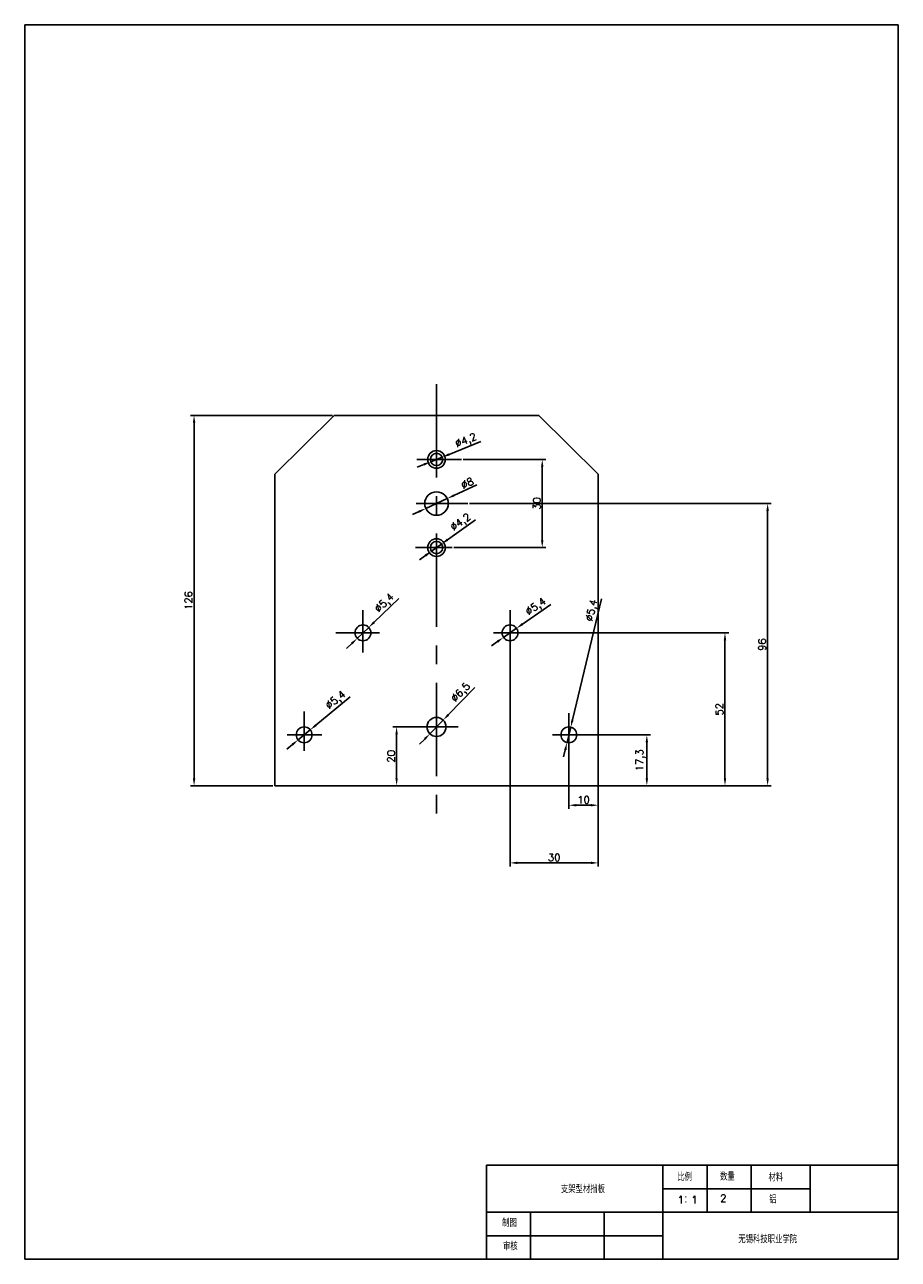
# Model space of a CAD drawing. Header units: millimetres. Extents: x 772 to 1069, y 577 to 997.
import ezdxf

# ---------------------------------------------------------------- set-up
doc = ezdxf.new("R2010")
doc.units = ezdxf.units.MM
doc.linetypes.add('CENTER', pattern=[50.8, 31.75, -6.35, 6.35, -6.35])
for name, color, linetype in [('中心线', 1, 'CENTER'), ('尺寸线', 4, 'Continuous'), ('细实线', 7, 'Continuous')]:
    doc.layers.add(name, color=color, linetype=linetype)
doc.styles.get("Standard").update_dxf_attribs({"font": 'txt', "bigfont": 'gbcbig.shx'})
doc.dimstyles.new('ISO-25', dxfattribs={"dimtxt": 2.5, "dimasz": 2.5, "dimexe": 1.25, "dimexo": 0.625, "dimtad": 1, "dimtxsty": 'Standard', "dimcen": 2.5, "dimadec": 0, "dimazin": 0, "dimtfac": 1, "dimtmove": 0, "dimatfit": 3, "dimfxl": 0, "dimarcsym": 0})

# ---------------------------------------------------------------- blocks, each defined once
blk = doc.blocks.new('*D1')
at = {"layer": 'Defpoints', "color": 0, "transparency": 16777216}
for p in [(959.93, 755.69), (959.93, 738.39), (983.74, 738.39)]:
    blk.add_point(p, dxfattribs=at)
at = {"layer": '尺寸线', "color": 0, "lineweight": -2, "transparency": 16777216}
for p, q in [((960.56, 755.69), (984.99, 755.69)), ((983.74, 753.19), (983.74, 740.89)), ((960.56, 738.39), (984.99, 738.39))]:
    blk.add_line(p, q, dxfattribs=at)
at = {"layer": '尺寸线', "color": 0, "transparency": 16777216}
for points in [[(983.32, 753.19), (984.15, 753.19), (983.74, 755.69)], [(983.32, 740.89), (984.15, 740.89), (983.74, 738.39)]]:
    blk.add_solid(points, dxfattribs=at)
at = {"layer": '尺寸线', "color": 0, "transparency": 16777216, "insert": (981.65, 747.04), "char_height": 2.5, "attachment_point": 5, "rotation": 90}
blk.add_mtext('17,3', dxfattribs=at)
blk = doc.blocks.new('*D2')
at = {"layer": 'Defpoints', "color": 0, "transparency": 16777216}
for p in [(957.23, 763.02), (967.23, 760.51), (967.23, 731.75)]:
    blk.add_point(p, dxfattribs=at)
at = {"layer": '尺寸线', "color": 0, "lineweight": -2, "transparency": 16777216}
for p, q in [((957.23, 762.4), (957.23, 730.5)), ((967.23, 759.88), (967.23, 730.5)), ((959.73, 731.75), (964.73, 731.75))]:
    blk.add_line(p, q, dxfattribs=at)
at = {"layer": '尺寸线', "color": 0, "transparency": 16777216}
for points in [[(959.73, 732.17), (959.73, 731.33), (957.23, 731.75)], [(964.73, 732.17), (964.73, 731.33), (967.23, 731.75)]]:
    blk.add_solid(points, dxfattribs=at)
at = {"layer": '尺寸线', "color": 0, "transparency": 16777216, "insert": (962.23, 733.63), "char_height": 2.5, "attachment_point": 5}
blk.add_mtext('10', dxfattribs=at)
blk = doc.blocks.new('*D3')
at = {"layer": 'Defpoints', "color": 0, "transparency": 16777216}
for p in [(937.23, 798.14), (967.23, 798.14), (967.23, 712.13)]:
    blk.add_point(p, dxfattribs=at)
at = {"layer": '尺寸线', "color": 0, "lineweight": -2, "transparency": 16777216}
for p, q in [((937.23, 797.52), (937.23, 710.88)), ((967.23, 797.52), (967.23, 710.88)), ((939.73, 712.13), (964.73, 712.13))]:
    blk.add_line(p, q, dxfattribs=at)
at = {"layer": '尺寸线', "color": 0, "transparency": 16777216}
for points in [[(939.73, 712.55), (939.73, 711.71), (937.23, 712.13)], [(964.73, 712.55), (964.73, 711.71), (967.23, 712.13)]]:
    blk.add_solid(points, dxfattribs=at)
at = {"layer": '尺寸线', "color": 0, "transparency": 16777216, "insert": (952.23, 714.01), "char_height": 2.5, "attachment_point": 5}
blk.add_mtext('30', dxfattribs=at)
blk = doc.blocks.new('*D4')
at = {"layer": 'Defpoints', "color": 0, "transparency": 16777216}
for p in [(939.93, 790.39), (939.93, 738.39), (1010.31, 738.39)]:
    blk.add_point(p, dxfattribs=at)
at = {"layer": '尺寸线', "color": 0, "lineweight": -2, "transparency": 16777216}
for p, q in [((940.56, 790.39), (1011.56, 790.39)), ((1010.31, 787.89), (1010.31, 740.89)), ((940.56, 738.39), (1011.56, 738.39))]:
    blk.add_line(p, q, dxfattribs=at)
at = {"layer": '尺寸线', "color": 0, "transparency": 16777216}
for points in [[(1009.89, 787.89), (1010.72, 787.89), (1010.31, 790.39)], [(1009.89, 740.89), (1010.72, 740.89), (1010.31, 738.39)]]:
    blk.add_solid(points, dxfattribs=at)
at = {"layer": '尺寸线', "color": 0, "transparency": 16777216, "insert": (1008.43, 764.39), "char_height": 2.5, "attachment_point": 5, "rotation": 90}
blk.add_mtext('52', dxfattribs=at)
blk = doc.blocks.new('*D5')
at = {"layer": 'Defpoints', "color": 0, "transparency": 16777216}
for p in [(915.48, 758.39), (898.66, 738.39), (915.48, 738.39)]:
    blk.add_point(p, dxfattribs=at)
at = {"layer": '尺寸线', "color": 0, "lineweight": -2, "transparency": 16777216}
for p, q in [((914.86, 758.39), (897.41, 758.39)), ((898.66, 755.89), (898.66, 740.89)), ((914.86, 738.39), (897.41, 738.39))]:
    blk.add_line(p, q, dxfattribs=at)
at = {"layer": '尺寸线', "color": 0, "transparency": 16777216}
for points in [[(898.25, 755.89), (899.08, 755.89), (898.66, 758.39)], [(898.25, 740.89), (899.08, 740.89), (898.66, 738.39)]]:
    blk.add_solid(points, dxfattribs=at)
at = {"layer": '尺寸线', "color": 0, "transparency": 16777216, "insert": (896.79, 748.39), "char_height": 2.5, "attachment_point": 5, "rotation": 90}
blk.add_mtext('20', dxfattribs=at)
blk = doc.blocks.new('*D6')
at = {"layer": 'Defpoints', "color": 0, "transparency": 16777216}
for p in [(877.47, 864.39), (829.81, 738.39), (857.23, 738.39)]:
    blk.add_point(p, dxfattribs=at)
at = {"layer": '尺寸线', "color": 0, "lineweight": -2, "transparency": 16777216}
for p, q in [((876.85, 864.39), (828.56, 864.39)), ((829.81, 861.89), (829.81, 740.89)), ((856.61, 738.39), (828.56, 738.39))]:
    blk.add_line(p, q, dxfattribs=at)
at = {"layer": '尺寸线', "color": 0, "transparency": 16777216}
for points in [[(829.39, 861.89), (830.23, 861.89), (829.81, 864.39)], [(829.39, 740.89), (830.23, 740.89), (829.81, 738.39)]]:
    blk.add_solid(points, dxfattribs=at)
at = {"layer": '尺寸线', "color": 0, "transparency": 16777216, "insert": (827.94, 801.39), "char_height": 2.5, "attachment_point": 5, "rotation": 90}
blk.add_mtext('126', dxfattribs=at)
blk = doc.blocks.new('*D7')
at = {"layer": 'Defpoints', "color": 0, "transparency": 16777216}
for p in [(922.87, 834.39), (1024.8, 834.39), (967.23, 738.39)]:
    blk.add_point(p, dxfattribs=at)
at = {"layer": '尺寸线', "color": 0, "lineweight": -2, "transparency": 16777216}
for p, q in [((923.49, 834.39), (1026.05, 834.39)), ((1024.8, 740.89), (1024.8, 831.89)), ((967.86, 738.39), (1026.05, 738.39))]:
    blk.add_line(p, q, dxfattribs=at)
at = {"layer": '尺寸线', "color": 0, "transparency": 16777216}
for points in [[(1024.38, 831.89), (1025.22, 831.89), (1024.8, 834.39)], [(1024.38, 740.89), (1025.22, 740.89), (1024.8, 738.39)]]:
    blk.add_solid(points, dxfattribs=at)
at = {"layer": '尺寸线', "color": 0, "transparency": 16777216, "insert": (1022.93, 786.39), "char_height": 2.5, "attachment_point": 5, "rotation": 90}
blk.add_mtext('96', dxfattribs=at)
blk = doc.blocks.new('*D8')
at = {"layer": 'Defpoints', "color": 0, "transparency": 16777216}
for p in [(920.72, 849.39), (917.51, 819.39), (948.18, 819.39)]:
    blk.add_point(p, dxfattribs=at)
at = {"layer": '尺寸线', "color": 0, "lineweight": -2, "transparency": 16777216}
for p, q in [((921.35, 849.39), (949.43, 849.39)), ((948.18, 846.89), (948.18, 821.89)), ((918.13, 819.39), (949.43, 819.39))]:
    blk.add_line(p, q, dxfattribs=at)
at = {"layer": '尺寸线', "color": 0, "transparency": 16777216}
for points in [[(947.76, 846.89), (948.6, 846.89), (948.18, 849.39)], [(947.76, 821.89), (948.6, 821.89), (948.18, 819.39)]]:
    blk.add_solid(points, dxfattribs=at)
at = {"layer": '尺寸线', "color": 0, "transparency": 16777216, "insert": (946.31, 834.39), "char_height": 2.5, "attachment_point": 5, "rotation": 90}
blk.add_mtext('30', dxfattribs=at)
blk = doc.blocks.new('*D9')
at = {"layer": 'Defpoints', "color": 0, "transparency": 16777216}
for p in [(910.28, 848.61), (914.18, 850.17)]:
    blk.add_point(p, dxfattribs=at)
at = {"layer": '尺寸线', "color": 0, "lineweight": -2, "transparency": 16777216}
for p, q in [((927.33, 855.44), (916.5, 851.1)), ((910.28, 848.61), (914.18, 850.17)), ((907.96, 847.68), (905.64, 846.75))]:
    blk.add_line(p, q, dxfattribs=at)
at = {"layer": '尺寸线', "color": 0, "transparency": 16777216}
for points in [[(907.81, 848.06), (908.12, 847.29), (910.28, 848.61)], [(916.35, 851.49), (916.66, 850.71), (914.18, 850.17)]]:
    blk.add_solid(points, dxfattribs=at)
at = {"layer": '尺寸线', "color": 0, "transparency": 16777216, "insert": (922.3, 855.67), "char_height": 2.5, "attachment_point": 5, "rotation": 21.8541}
blk.add_mtext('∅4,2', dxfattribs=at)
blk = doc.blocks.new('*D10')
at = {"layer": 'Defpoints', "color": 0, "transparency": 16777216}
for p in [(915.86, 836.07), (908.6, 832.7)]:
    blk.add_point(p, dxfattribs=at)
at = {"layer": '尺寸线', "color": 0, "lineweight": -2, "transparency": 16777216}
for p, q in [((925.94, 840.75), (918.13, 837.12)), ((908.6, 832.7), (915.86, 836.07)), ((906.34, 831.65), (904.07, 830.6))]:
    blk.add_line(p, q, dxfattribs=at)
at = {"layer": '尺寸线', "color": 0, "transparency": 16777216}
for points in [[(917.95, 837.5), (918.3, 836.75), (915.86, 836.07)], [(906.16, 832.03), (906.51, 831.27), (908.6, 832.7)]]:
    blk.add_solid(points, dxfattribs=at)
at = {"layer": '尺寸线', "color": 0, "transparency": 16777216, "insert": (922.69, 841.31), "char_height": 2.5, "attachment_point": 5, "rotation": 24.8917}
blk.add_mtext('∅8', dxfattribs=at)
blk = doc.blocks.new('*D11')
at = {"layer": 'Defpoints', "color": 0, "transparency": 16777216}
for p in [(913.94, 820.61), (910.52, 818.17)]:
    blk.add_point(p, dxfattribs=at)
at = {"layer": '尺寸线', "color": 0, "lineweight": -2, "transparency": 16777216}
for p, q in [((925.48, 828.83), (915.98, 822.06)), ((910.52, 818.17), (913.94, 820.61)), ((908.49, 816.72), (906.45, 815.27))]:
    blk.add_line(p, q, dxfattribs=at)
at = {"layer": '尺寸线', "color": 0, "transparency": 16777216}
for points in [[(915.74, 822.4), (916.22, 821.72), (913.94, 820.61)], [(908.24, 817.06), (908.73, 816.38), (910.52, 818.17)]]:
    blk.add_solid(points, dxfattribs=at)
at = {"layer": '尺寸线', "color": 0, "transparency": 16777216, "insert": (920.54, 827.87), "char_height": 2.5, "attachment_point": 5, "rotation": 35.4728}
blk.add_mtext('∅4,2', dxfattribs=at)
blk = doc.blocks.new('*D12')
at = {"layer": 'Defpoints', "color": 0, "transparency": 16777216}
for p in [(939.44, 791.94), (935.02, 788.84)]:
    blk.add_point(p, dxfattribs=at)
at = {"layer": '尺寸线', "color": 0, "lineweight": -2, "transparency": 16777216}
for p, q in [((951.05, 800.07), (941.49, 793.37)), ((935.02, 788.84), (939.44, 791.94)), ((932.97, 787.41), (930.93, 785.97))]:
    blk.add_line(p, q, dxfattribs=at)
at = {"layer": '尺寸线', "color": 0, "transparency": 16777216}
for points in [[(941.25, 793.71), (941.73, 793.03), (939.44, 791.94)], [(932.73, 787.75), (933.21, 787.06), (935.02, 788.84)]]:
    blk.add_solid(points, dxfattribs=at)
at = {"layer": '尺寸线', "color": 0, "transparency": 16777216, "insert": (946.1, 799.14), "char_height": 2.5, "attachment_point": 5, "rotation": 35.0105}
blk.add_mtext('∅5,4', dxfattribs=at)
blk = doc.blocks.new('*D13')
at = {"layer": 'Defpoints', "color": 0, "transparency": 16777216}
for p in [(957.86, 758.31), (956.6, 753.06)]:
    blk.add_point(p, dxfattribs=at)
at = {"layer": '尺寸线', "color": 0, "lineweight": -2, "transparency": 16777216}
for p, q in [((968.3, 801.98), (958.44, 760.75)), ((956.6, 753.06), (957.86, 758.31)), ((956.02, 750.63), (955.44, 748.2))]:
    blk.add_line(p, q, dxfattribs=at)
at = {"layer": '尺寸线', "color": 0, "transparency": 16777216}
for points in [[(958.04, 760.84), (958.85, 760.65), (957.86, 758.31)], [(955.62, 750.73), (956.43, 750.53), (956.6, 753.06)]]:
    blk.add_solid(points, dxfattribs=at)
at = {"layer": '尺寸线', "color": 0, "transparency": 16777216, "insert": (965.21, 798), "char_height": 2.5, "attachment_point": 5, "rotation": 76.5553}
blk.add_mtext('∅5,4', dxfattribs=at)
blk = doc.blocks.new('*D14')
at = {"layer": 'Defpoints', "color": 0, "transparency": 16777216}
for p in [(889.18, 792.25), (885.28, 788.52)]:
    blk.add_point(p, dxfattribs=at)
at = {"layer": '尺寸线', "color": 0, "lineweight": -2, "transparency": 16777216}
for p, q in [((899.43, 802.04), (890.99, 793.98)), ((885.28, 788.52), (889.18, 792.25)), ((883.47, 786.8), (881.67, 785.07))]:
    blk.add_line(p, q, dxfattribs=at)
at = {"layer": '尺寸线', "color": 0, "transparency": 16777216}
for points in [[(890.7, 794.28), (891.28, 793.68), (889.18, 792.25)], [(883.19, 787.1), (883.76, 786.49), (885.28, 788.52)]]:
    blk.add_solid(points, dxfattribs=at)
at = {"layer": '尺寸线', "color": 0, "transparency": 16777216, "insert": (894.67, 800.38), "char_height": 2.5, "attachment_point": 5, "rotation": 43.7039}
blk.add_mtext('∅5,4', dxfattribs=at)
blk = doc.blocks.new('*D15')
at = {"layer": 'Defpoints', "color": 0, "transparency": 16777216}
for p in [(869.31, 757.41), (865.15, 753.97)]:
    blk.add_point(p, dxfattribs=at)
at = {"layer": '尺寸线', "color": 0, "lineweight": -2, "transparency": 16777216}
for p, q in [((882.92, 768.65), (871.24, 759)), ((865.15, 753.97), (869.31, 757.41)), ((863.22, 752.38), (861.3, 750.78))]:
    blk.add_line(p, q, dxfattribs=at)
at = {"layer": '尺寸线', "color": 0, "transparency": 16777216}
for points in [[(870.98, 759.32), (871.51, 758.68), (869.31, 757.41)], [(862.96, 752.7), (863.49, 752.05), (865.15, 753.97)]]:
    blk.add_solid(points, dxfattribs=at)
at = {"layer": '尺寸线', "color": 0, "transparency": 16777216, "insert": (878.06, 767.34), "char_height": 2.5, "attachment_point": 5, "rotation": 39.5663}
blk.add_mtext('∅5,4', dxfattribs=at)
blk = doc.blocks.new('*D16')
at = {"layer": 'Defpoints', "color": 0, "transparency": 16777216}
for p in [(914.5, 760.72), (909.97, 756.06)]:
    blk.add_point(p, dxfattribs=at)
at = {"layer": '尺寸线', "color": 0, "lineweight": -2, "transparency": 16777216}
for p, q in [((925.29, 771.82), (916.24, 762.51)), ((909.97, 756.06), (914.5, 760.72)), ((908.22, 754.27), (906.48, 752.47))]:
    blk.add_line(p, q, dxfattribs=at)
at = {"layer": '尺寸线', "color": 0, "transparency": 16777216}
for points in [[(915.94, 762.8), (916.54, 762.22), (914.5, 760.72)], [(907.93, 754.56), (908.52, 753.98), (909.97, 756.06)]]:
    blk.add_solid(points, dxfattribs=at)
at = {"layer": '尺寸线', "color": 0, "transparency": 16777216, "insert": (920.6, 769.98), "char_height": 2.5, "attachment_point": 5, "rotation": 45.8023}
blk.add_mtext('∅6,5', dxfattribs=at)

msp = doc.modelspace()

# ---------------------------------------------------------------- linework, layer by layer
at = {"layer": '中心线'}
for p, q in [((912.233, 874.989), (912.233, 724.224)), ((920.721, 849.388), (905.56, 849.388)), ((922.87, 834.388), (905.306, 834.388)), ((917.507, 819.388), (905.038, 819.388)), ((887.233, 798.144), (887.233, 783.669)), ((937.233, 798.144), (937.233, 783.669)), ((878.014, 790.388), (892.89, 790.388)), ((946.451, 790.388), (931.575, 790.388)), ((867.233, 763.602), (867.233, 750.285)), ((957.233, 763.023), (957.233, 750.285)), ((919.592, 758.388), (903.364, 758.388)), ((873.226, 755.688), (861.441, 755.688)), ((962.481, 755.688), (951.662, 755.688))]:
    msp.add_line(p, q, dxfattribs=at)
at = {"layer": '细实线'}
for p, q in [((772.228, 997.281), (1069.228, 997.281)), ((772.228, 577.281), (772.228, 997.281)), ((1069.228, 997.281), (1069.228, 577.281)), ((857.233, 844.388), (877.472, 864.388)), ((946.993, 864.388), (877.472, 864.388)), ((946.993, 864.388), (912.233, 864.388)), ((967.233, 844.388), (946.993, 864.388)), ((857.233, 844.388), (857.233, 738.388)), ((967.233, 738.388), (967.233, 844.388)), ((857.233, 738.388), (967.233, 738.388)), ((1069.228, 609.281), (929.228, 609.281)), ((929.228, 609.281), (929.228, 577.281)), ((1004.228, 609.281), (989.228, 609.281)), ((989.228, 609.281), (989.228, 593.281)), ((989.228, 609.281), (989.228, 601.281)), ((1004.228, 593.281), (1004.228, 609.281)), ((1039.228, 609.281), (1019.228, 609.281)), ((1019.228, 609.281), (1019.228, 593.281)), ((1069.228, 609.281), (1039.228, 609.281)), ((1039.228, 609.281), (1039.228, 593.281)), ((1069.228, 577.281), (1069.228, 609.281)), ((989.228, 601.281), (1039.228, 601.281)), ((1069.228, 593.281), (929.228, 593.281)), ((944.228, 577.281), (944.228, 593.281)), ((944.228, 593.281), (969.228, 593.281)), ((969.228, 593.281), (969.228, 577.281)), ((989.228, 593.281), (989.228, 577.281)), ((1019.228, 593.281), (1004.228, 593.281)), ((1069.228, 577.281), (1069.228, 593.281)), ((929.228, 577.281), (929.228, 585.281)), ((929.228, 585.281), (989.228, 585.281)), ((1069.228, 577.281), (772.228, 577.281)), ((929.228, 577.281), (944.228, 577.281))]:
    msp.add_line(p, q, dxfattribs=at)
for centre, radius in [((912.233, 849.388), 3), ((912.233, 849.388), 2.1), ((912.233, 834.388), 4), ((912.233, 819.388), 3), ((912.233, 819.388), 2.1), ((887.233, 790.388), 2.7), ((937.233, 790.388), 2.7), ((912.233, 758.388), 3.25), ((867.233, 755.688), 2.7), ((957.233, 755.688), 2.7)]:
    msp.add_circle(centre, radius, dxfattribs=at)

# ---------------------------------------------------------------- texts
at = {"layer": '细实线', "char_height": 2.5, "attachment_point": 1}
for s, insert, width in [('比例', (994.096, 606.496), 10.13238), ('数量', (1008.62, 606.623), 10.13238), ('材料', (1025.1, 606.344), 10.13238), ('支架型材挡板', (954.502, 602.342), 15.10389), ('1：1', (994.257, 598.819), 10.13238), ('2', (1008.684, 599.299), 10.13238), ('铝', (1025.356, 598.819), 10.13238), ('制图', (934.546, 590.851), 10.13238), ('\\P  无锡科技职业学院', (1010.38, 589.469), 27.09357), ('审核', (934.825, 582.899), 10.13238)]:
    msp.add_mtext(s, dxfattribs=dict(at, insert=insert, width=width))

# ---------------------------------------------------------------- dimensions: what is measured, and where the dimension line sits
at = {"layer": '尺寸线'}
for base, p1, p2, picture, middle in [((829.811, 738.388), (877.472, 864.388), (857.233, 738.388), '*D6', (827.936, 801.388)), ((948.182, 819.388), (920.721, 849.388), (917.507, 819.388), '*D8', (946.307, 834.388)), ((1024.801, 834.388), (967.233, 738.388), (922.87, 834.388), '*D7', (1022.926, 786.388)), ((1010.306, 738.388), (939.933, 790.388), (939.933, 738.388), '*D4', (1008.431, 764.388)), ((898.664, 738.388), (915.483, 758.388), (915.483, 738.388), '*D5', (896.789, 748.388)), ((983.737, 738.388), (959.933, 755.688), (959.933, 738.388), '*D1', (981.654, 747.038))]:
    dim = msp.add_linear_dim(base=base, p1=p1, p2=p2, angle=90, dimstyle='ISO-25', dxfattribs=at)
    dim.commit()
    dim.dimension.update_dxf_attribs({"geometry": picture, "text_midpoint": middle})
for p1, p2, picture, middle in [((910.284, 848.607), (914.182, 850.17), '*D9', (922.301, 855.671)), ((910.522, 818.17), (913.943, 820.607), '*D11', (920.538, 827.865)), ((885.281, 788.523), (889.185, 792.254), '*D14', (894.673, 800.381))]:
    dim = msp.add_diameter_dim_2p(p1=p1, p2=p2, dimstyle='ISO-25', dxfattribs=at)
    dim.commit()
    dim.dimension.update_dxf_attribs({"geometry": picture, "text_midpoint": middle})
for p1, p2, picture, middle in [((908.604, 832.705), (915.861, 836.072), '*D10', (923.483, 839.609)), ((935.021, 788.839), (939.444, 791.937), '*D12', (947.297, 797.438)), ((956.605, 753.062), (957.86, 758.314), '*D13', (967.233, 797.519)), ((909.967, 756.058), (914.498, 760.718), '*D16', (922.093, 768.529)), ((865.151, 753.969), (869.314, 757.408), '*D15', (879.387, 765.732))]:
    dim = msp.add_diameter_dim_2p(p1=p1, p2=p2, dimstyle='ISO-25', dxfattribs=at)
    dim.commit()
    dim.dimension.update_dxf_attribs({"geometry": picture, "text_midpoint": middle, "dimtype": 163})
for base, p1, p2, picture, middle in [((967.233, 712.13), (937.233, 798.144), (967.233, 798.144), '*D3', (952.233, 714.005)), ((967.233, 731.751), (957.233, 763.023), (967.233, 760.509), '*D2', (962.233, 733.626))]:
    dim = msp.add_linear_dim(base=base, p1=p1, p2=p2, dimstyle='ISO-25', dxfattribs=at)
    dim.commit()
    dim.dimension.update_dxf_attribs({"geometry": picture, "text_midpoint": middle})

doc.saveas('drawing.dxf')
